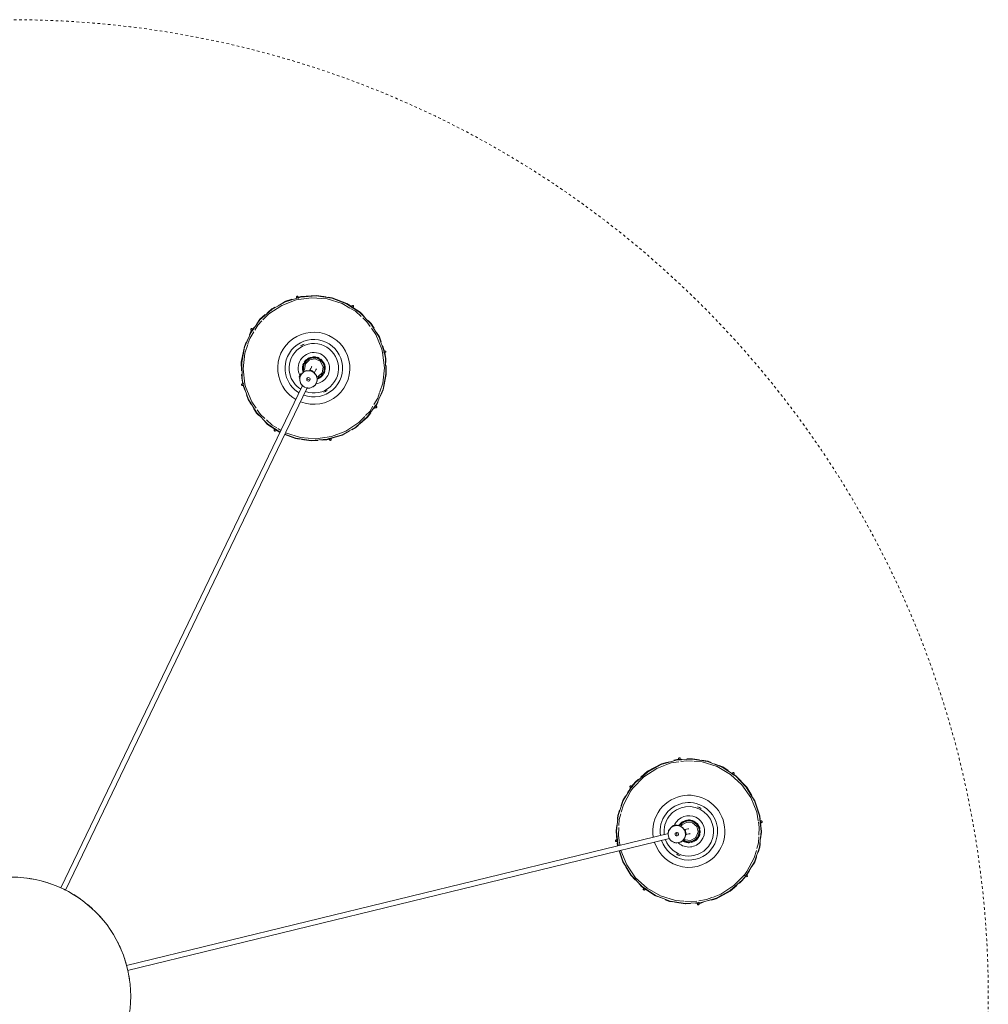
# Model space of a CAD drawing. Header units: millimetres. Extents: x 2868 to 10853, y -1210 to 7822.
# Tile 15 of 21: x 3998 to 5110, y 6585 to 7715. Entities that reach past the tile are written whole.
import ezdxf

# ---------------------------------------------------------------- set-up
doc = ezdxf.new("R2010")
doc.units = ezdxf.units.MM
doc.linetypes.add('Dash', pattern=[6, 3, -3])
doc.layers.add('A-ANNO-DIMS', color=7, linetype='Dash', lineweight=15, true_color=0xd2d2d2)
doc.layers.add('E-LITE-EQPM', color=7, linetype='Continuous', lineweight=20)

# ---------------------------------------------------------------- blocks, each defined once
blk = doc.blocks.new('62802-7L - 64314-44-7L SAMBA Black_ribbon beige pendant lamp ø450-7L-659210-Planta_PDF')
at = {"layer": 'E-LITE-EQPM'}
for p, q in [((133.2, -29.4), (755.3, -180.9)), ((753.9, -186.7), (132.1, -35.3)), ((785.4, -106.7), (787, -106.8)), ((787.1, -105.9), (786.9, -107.5)), ((788.9, -107.9), (789.1, -106.2)), ((61.8, -121.6), (339.4, -698.5)), ((725.2, -123.4), (726.2, -124.6)), ((727.9, -123.5), (726.8, -122.2)), ((334, -701.1), (56.5, -124.4)), ((843.2, -137.3), (841.7, -138.5)), ((843, -140), (844.4, -138.9)), ((843.5, -139), (847.4, -145.4)), ((844, -139.3), (847, -144.3)), ((697.5, -166.8), (699.1, -162.3)), ((693.8, -179.5), (695.8, -179.8)), ((695.8, -177.8), (694.1, -177.5)), ((694.9, -181.1), (695.8, -172.6)), ((695.2, -176), (695.6, -172.5)), ((698.3, -173.2), (697.6, -177.5)), ((753.9, -188.2), (753.7, -186.7)), ((772.6, -191.3), (771.7, -191.1)), ((773.1, -183.8), (773.3, -185.3)), ((773.2, -185.3), (774, -185.5)), ((759, -196), (759.3, -194.7)), ((759, -196), (761, -196.4)), ((759.5, -196.1), (759.8, -195)), ((761, -196.4), (762.9, -196.9)), ((762.4, -196.8), (762.7, -195.7)), ((763.2, -195.7), (762.9, -196.9)), ((767, -197.3), (766.3, -195.7)), ((768.7, -195.9), (768.4, -195)), ((860.7, -199.2), (858.7, -198.9)), ((858.7, -200.9), (860.4, -201.2)), ((711, -239.7), (707.1, -233.3)), ((710.5, -239.3), (707.5, -234.4)), ((711.6, -238.7), (710.1, -239.8)), ((711.3, -241.4), (712.9, -240.2)), ((826.7, -255.1), (827.7, -256.5)), ((827.3, -255.7), (827.1, -255.9)), ((829.3, -255.3), (828.2, -253.8)), ((765.7, -270.8), (765.5, -272.5)), ((767.4, -272.8), (767.7, -270.9)), ((769.2, -272), (767.5, -271.9)), ((313.7, -645), (318.2, -643.3)), ((364.8, -638.8), (364.4, -640.5)), ((366.4, -640.7), (366.8, -639.3)), ((301, -652), (308.1, -647.3)), ((301.5, -650.2), (302.4, -651.6)), ((304, -650.3), (303.2, -649.1)), ((305.1, -649), (308, -647.1)), ((309.2, -649.6), (305.5, -651.8)), ((415.9, -674.7), (416.9, -676)), ((417.6, -675.5), (416, -676.5)), ((417.1, -678.2), (418.6, -677.2)), ((265.9, -701.7), (268.4, -694.6)), ((265.9, -701), (267.8, -695.6)), ((264.8, -703), (266.7, -703.4)), ((266.9, -701.4), (265.2, -701)), ((330.2, -711), (331.3, -710.4)), ((330.2, -711), (331, -712.8)), ((330.4, -711.4), (331.4, -711)), ((332.9, -702.1), (334, -701)), ((331, -712.8), (331.9, -714.6)), ((331.7, -714.1), (332.7, -713.7)), ((333.1, -714), (331.9, -714.6)), ((334.2, -718), (335, -716.5)), ((336.4, -718.5), (336.9, -717.6)), ((342.4, -718.5), (342, -717.7)), ((348.5, -714.2), (347.4, -715.3)), ((347.4, -715.1), (347.8, -715.9)), ((427.8, -740.1), (425.3, -747.2)), ((427.8, -740.8), (426, -746.2)), ((426.8, -740.4), (428.5, -740.8)), ((428.9, -738.8), (427, -738.4)), ((276.4, -763.7), (275.1, -764.5)), ((276.1, -766.2), (277.7, -765.3)), ((277.8, -767.1), (276.8, -765.7)), ((392.2, -791.6), (391.3, -790.2)), ((327.3, -801.7), (326.8, -801.5)), ((327.4, -800.8), (327, -802.5)), ((328.9, -803), (329.4, -801)), ((389.6, -791.2), (390.5, -792.7))]:
    blk.add_line(p, q, dxfattribs=at)
at = {"layer": 'E-LITE-EQPM', "flags": 128}
for points in [[(697.7, -166.9), (702, -154.4), (711.3, -138.9), (723.8, -125.8), (738.9, -115.7), (755.7, -109.2), (773.6, -106.4), (791.6, -107.6), (809, -112.6), (824.9, -121.3), (838.5, -133.2), (843.1, -138.7)], [(771.5, -109), (762, -109.8), (744.9, -115.1), (729.4, -124), (716.2, -136), (706, -150.7), (699.3, -167.3)], [(730.7, -121), (738.6, -115.6), (747.8, -112)], [(750.2, -110.8), (755.1, -108.8), (758.7, -108.3)], [(752.8, -110.1), (755.5, -109), (762.3, -107.9)], [(761.3, -107.8), (773, -105.9), (779.3, -106.3)], [(768.6, -106.9), (773.3, -106.2), (778.3, -106.5)], [(786.6, -109.3), (779.8, -108.4), (772.9, -108.9)], [(784.7, -106.9), (791.4, -107.3), (794.3, -108.1)], [(803.6, -113.2), (797.5, -110.9), (788.6, -109.6)], [(789, -106.9), (791.2, -107), (794.3, -107.9)], [(799.9, -109.7), (808.8, -112.3), (815.3, -115.9)], [(803.3, -110.4), (808.6, -111.9), (824.6, -120.5), (832.3, -127.2)], [(718.7, -130.8), (723.6, -125.7), (726.1, -124.1)], [(720.2, -128.9), (723.2, -125.7), (725.7, -124)], [(727.4, -122.8), (738.3, -115.5), (740.8, -114.5)], [(841.5, -139.9), (829.1, -127), (814.2, -117.2), (804.3, -113.5)], [(822.2, -119.6), (824.7, -121), (830, -125.5)], [(705.1, -148.4), (710.8, -138.8), (716.1, -133.2)], [(708.6, -143), (711.1, -138.9), (714.5, -135.3)], [(834.8, -129.7), (838.4, -132.8), (842.9, -138.2)], [(835.4, -129.8), (838.3, -132.4), (842.9, -137.8)], [(843.1, -138.7), (852.5, -154.1), (858.3, -171.2), (860.3, -189.2), (858.4, -207.2), (852.6, -224.3), (843.2, -239.8), (830.7, -252.9), (815.7, -263), (798.8, -269.5), (781, -272.3), (762.9, -271.1), (745.5, -266.1), (729.7, -257.4), (716.1, -245.5), (711.5, -240)], [(854.8, -167.4), (852.3, -158.8), (843.8, -143.1), (841.5, -139.9)], [(697.3, -166.8), (701.4, -154.4), (703.6, -150.8)], [(700.8, -157.1), (701.7, -154.4), (705.3, -148.4)], [(849.8, -148.9), (852.9, -153.9), (854.9, -159.8)], [(851.1, -151.5), (852.6, -154), (854.9, -160.5)], [(857.6, -182.9), (857.2, -176), (855.3, -169.4)], [(856.7, -165.1), (858.7, -171), (859.1, -174.4)], [(856.9, -166.6), (858.5, -171.2), (859, -176)], [(694.3, -194), (693.8, -189.6), (694.8, -179.7)], [(711.5, -240), (702.1, -224.6), (696.2, -207.4), (694.2, -189.5), (696.1, -172.6)], [(697.4, -178.5), (696.4, -184.9), (696.9, -193.8)], [(755.2, -180.9), (756.8, -178.2), (759.9, -176.9)], [(761.1, -176.4), (762.6, -175.7), (765, -176.3)], [(766.5, -176.6), (768.7, -177.1), (770, -178.5)], [(770.4, -178.4), (777, -176.3), (783.8, -178.1), (787.6, -181.4)], [(770.9, -179.6), (772.9, -181.8), (773, -183.1)], [(772, -180.3), (773, -179.5), (779.4, -178.8), (785, -181.9), (785.8, -182.8)], [(694.8, -196.3), (694, -189.5), (694.3, -186.6)], [(756.1, -192.4), (754.1, -190.2), (754, -189)], [(787.6, -181.4), (790.2, -188), (789, -195), (784.3, -200.3), (777.6, -202.4), (770.7, -200.6), (767, -197.3)], [(771.9, -191.1), (770.2, -193.8), (767.1, -195.1)], [(785.8, -182.8), (788, -188.8), (786.4, -195), (781.5, -199.2), (775.1, -199.9), (769.5, -196.8), (768.7, -195.9)], [(776.6, -192.3), (774.8, -191.8), (772.6, -191.3)], [(774, -185.5), (777.4, -186.3), (778, -186.4)], [(857.1, -200.2), (858.2, -193.8), (857.7, -184.9)], [(860.3, -184.7), (860.8, -189.1), (859.7, -199)], [(859.8, -182.4), (860.5, -189.2), (860.2, -192.1)], [(697.6, -212.1), (696, -207.5), (695.5, -202.7)], [(697, -195.8), (697.4, -202.7), (699.2, -209.3)], [(759.2, -195.1), (758.3, -194.9), (757.1, -193.5)], [(766, -195.6), (764.5, -196.2), (763.1, -196)], [(783, -269.7), (792.6, -268.9), (809.7, -263.6), (825.1, -254.7), (838.3, -242.6), (848.5, -228), (855.2, -211.4), (856.9, -201.2)], [(859.3, -202.7), (858.9, -207.1), (853.1, -224.3), (850.9, -227.9)], [(859.6, -197.6), (858.6, -207.2), (855.5, -216.4)], [(697.8, -213.6), (695.8, -207.6), (695.4, -204.3)], [(699.8, -211.3), (702.2, -219.9), (710.8, -235.6), (713.1, -238.8)], [(703.4, -227.2), (701.9, -224.7), (699.7, -218.2)], [(704.7, -229.8), (701.7, -224.8), (699.7, -218.9)], [(853.7, -221.6), (852.8, -224.3), (849.2, -230.2)], [(849.5, -230.3), (843.8, -239.9), (831.3, -253), (828.9, -254.7)], [(845.9, -235.7), (843.5, -239.8), (840.2, -243.2)], [(719.2, -248.9), (716.2, -246.3), (711.6, -240.9)], [(719.7, -249), (716.1, -245.8), (711.7, -240.5)], [(713.1, -238.8), (725.5, -251.7), (740.4, -261.5), (750.2, -265.2)], [(835.7, -248), (831, -252.9), (828.5, -254.6)], [(751.3, -268.3), (745.9, -266.7), (730, -258.2), (722.3, -251.5)], [(732.3, -259.1), (729.8, -257.7), (724.5, -253.1)], [(823.9, -257.7), (815.9, -263.1), (806.8, -266.7)], [(822.5, -259), (816.3, -263.2), (812.3, -264.8)], [(754.8, -269), (745.7, -266.4), (739.2, -262.8)], [(750.9, -265.5), (757.1, -267.8), (765.9, -269.1)], [(769.9, -271.8), (763.1, -271.4), (760.2, -270.5)], [(765.5, -271.8), (763.4, -271.7), (760.2, -270.8)], [(768, -269.4), (774.8, -270.3), (781.7, -269.8)], [(801.8, -268.6), (799.1, -269.7), (792.2, -270.8)], [(803.1, -268.4), (799.4, -269.9), (793.9, -270.7)], [(789.5, -271.5), (781.5, -272.7), (775.2, -272.4)], [(785.9, -271.8), (781.2, -272.5), (776.3, -272.2)], [(313.5, -644.8), (325.8, -640.1), (329.9, -639.5)], [(313.7, -645.2), (326.1, -640.5), (344, -637.9), (362.1, -639.3), (379.4, -644.5), (395.2, -653.3), (408.6, -665.4), (419.2, -680.1), (426.3, -696.7), (429.6, -714.5), (429.1, -732.6), (427.8, -739.6)], [(405.3, -665.5), (398.6, -658.6), (383.7, -648.7), (367, -642.4), (349.3, -639.9), (331.5, -641.3), (314.5, -646.6)], [(323.4, -641.3), (326, -640.3), (332.8, -639.3)], [(332.7, -639.1), (343.7, -637.5), (351.4, -638)], [(339.1, -638.4), (343.9, -637.7), (348.8, -638.1)], [(355, -638.5), (361.9, -639), (364.8, -639.9)], [(357.4, -638.4), (361.8, -638.7), (364.8, -639.6)], [(366.4, -640.1), (379.2, -643.9), (381.5, -645.2)], [(370.1, -641.5), (379.3, -644.2), (387.9, -649)], [(266, -702.2), (271.9, -685.1), (281.5, -669.7), (294.1, -656.8), (308.2, -647.5)], [(289.1, -661.6), (293.9, -656.7), (296.4, -655)], [(290.6, -659.7), (293.7, -656.5), (302, -651)], [(304.6, -652.3), (299, -655.5), (292.4, -661.5)], [(390.4, -650.1), (395, -652.7), (397.8, -655.1)], [(392.6, -651.7), (395.1, -653.1), (400.3, -657.7)], [(278.7, -673.8), (281.3, -669.7), (284.7, -666.2)], [(290.7, -663.1), (285.8, -667.6), (282, -673.1)], [(399.7, -656.9), (408.6, -664.7), (412.3, -669.8)], [(405.1, -661.9), (408.6, -665.1), (411.5, -669.1)], [(414.5, -677.2), (411, -671.4), (406.4, -666.6)], [(280.7, -674.9), (275.6, -682.3), (268.9, -698.8), (267.9, -702.6)], [(277.7, -674.9), (281, -669.5), (283.4, -667.1)], [(415.3, -674.3), (419.2, -679.8), (420.4, -682.6)], [(417.9, -677.5), (419.3, -679.4), (420.6, -682.4)], [(269.6, -690.5), (271.5, -685), (274.8, -679.7)], [(270.8, -687.8), (271.7, -685.1), (275.3, -679.2)], [(422.4, -693), (420.3, -686.7), (415.7, -679.1)], [(422.7, -687.7), (426.4, -696.4), (427.8, -703.7)], [(339.4, -698.4), (342.5, -698), (345.5, -699.6)], [(346.6, -700.1), (348, -700.9), (349.2, -703.2)], [(425.8, -739.1), (427.9, -721.4), (426, -703.6), (422.7, -693.7)], [(424.3, -690.9), (426.6, -696), (430.1, -713.8), (429.8, -724)], [(264, -713.8), (264.1, -709.9), (265.4, -702.8)], [(427.8, -739.6), (421.8, -756.7), (412.3, -772), (399.6, -785), (384.5, -794.9), (367.6, -801.3), (349.7, -803.9), (331.7, -802.5), (314.3, -797.3), (298.6, -788.4), (285.1, -776.4), (274.5, -761.7), (267.4, -745.1), (264.1, -727.3), (264.7, -709.2), (266, -702.2)], [(264.3, -714.2), (264.4, -709.5), (265.7, -702.7)], [(267.9, -702.6), (265.8, -720.4), (267.7, -738.2), (271.1, -748.1)], [(331, -710.6), (330.6, -709.8), (330.8, -707.9)], [(331.1, -706.5), (331.5, -703.6), (332.3, -702.7)], [(350.4, -709.8), (349.9, -712.7), (349, -713.7)], [(349.9, -704.6), (350.9, -706.5), (350.6, -708.4)], [(350.5, -711.1), (351.8, -711.3), (356.4, -715.8), (357.5, -722.2), (357.3, -723.3)], [(351, -708.6), (356.7, -712.4), (359.7, -718.8), (359.5, -723.8)], [(429.3, -711.4), (429.8, -714.2), (429.6, -721.2)], [(269.4, -750.9), (267.2, -745.8), (263.7, -728), (263.9, -717.8)], [(264.4, -730.4), (263.9, -727.6), (264.1, -720.6)], [(334.9, -716.1), (333.4, -715.4), (332.8, -714.2)], [(359.5, -723.8), (356.1, -730), (350, -733.5), (342.9, -733.3), (337, -729.4), (334, -722.9), (334.2, -718)], [(342.1, -717.8), (339, -718.3), (336, -716.7)], [(357.3, -723.3), (354.1, -728.9), (348.3, -731.6), (341.9, -730.5), (337.4, -725.9), (336.2, -719.6), (336.4, -718.5)], [(344.2, -722.2), (343.3, -720.5), (342.4, -718.5)], [(347.8, -715.9), (349.3, -719.1), (349.6, -719.6)], [(429.5, -727.6), (429.3, -732.3), (428.1, -739.1)], [(429.7, -728), (429.6, -731.9), (428.4, -739)], [(271.1, -754.1), (267.3, -745.4), (265.9, -738.1)], [(413, -766.9), (418.1, -759.5), (424.8, -742.9), (425.8, -739.1)], [(271.3, -748.8), (273.4, -755.1), (278, -762.7)], [(423, -754), (422, -756.7), (418.4, -762.6)], [(424.2, -751.3), (422.2, -756.8), (419, -762.1)], [(275.7, -764.1), (274.4, -762.4), (273.1, -759.4)], [(278.4, -767.5), (274.5, -762), (273.3, -759.2)], [(279.2, -764.6), (282.7, -770.4), (287.3, -775.2)], [(415, -768), (412.5, -772.1), (409.1, -775.6)], [(416, -766.9), (412.7, -772.3), (410.5, -774.6)], [(291.1, -782.4), (285.1, -777.1), (281.4, -772)], [(288.7, -779.9), (285.1, -776.7), (282.2, -772.7)], [(288.4, -776.3), (295.1, -783.2), (310, -793.1), (326.7, -799.4), (344.4, -801.9), (362.2, -800.5), (379.3, -795.2), (388.3, -790)], [(403, -778.7), (407.9, -774.2), (411.7, -768.7)], [(301.1, -790.1), (298.6, -788.7), (293.4, -784.1)], [(302.1, -791), (298.7, -789.1), (294.5, -785.4)], [(392.7, -789.8), (384.7, -795), (375.5, -798.5)], [(389.1, -789.5), (394.8, -786.3), (401.4, -780.2)], [(403.1, -782.1), (400.1, -785.3), (391.7, -790.8)], [(404.6, -780.2), (399.8, -785.1), (397.3, -786.7)], [(323.6, -800.3), (314.4, -797.6), (305.8, -792.7)], [(321.8, -800), (314.5, -797.9), (310.8, -795.8)], [(338.6, -803.3), (331.8, -802.8), (328.9, -801.9)], [(361, -802.7), (350, -804.3), (331.9, -803.1), (328.9, -802.2)], [(370.5, -800.4), (367.8, -801.5), (360.9, -802.5)], [(388.6, -792.8), (384.9, -795.2), (368, -801.7), (363.8, -802.3)], [(354.6, -803.4), (349.8, -804.1), (345, -803.7)]]:
    blk.add_lwpolyline(points, dxfattribs=at)
at = {"layer": 'E-LITE-EQPM'}
for centre, radius, start, end in [((0, 0), 136.7, 349.3415, 352.192), ((0, 0), 136.7, 341.0703, 344.2892), ((0, 0), 136.7, 333.0539, 336.4727), ((0, 0), 136.7, 325.0727, 328.4961), ((0, 0), 136.7, 317.201, 320.7285), ((0, 0), 136.7, 309.2715, 312.799), ((0, 0), 136.7, 301.4387, 304.9273), ((788.1, -106), 1, 352.6014, 172.6014), ((788.1, -106), 1, 172.6014, 352.6014), ((0, 0), 136.7, 293.5273, 296.9461), ((726, -122.8), 1, 37.6014, 217.6014), ((726, -122.8), 1, 217.6014, 37.6014), ((0, 0), 136.7, 277.84, 280.5259), ((0, 0), 136.7, 285.7108, 288.9297), ((843.8, -138.1), 1, 127.6014, 307.6014), ((843.8, -138.1), 1, 307.6014, 127.6014), ((777.3, -189.3), 41.4, 37.6014, 162.1465), ((777.3, -189.3), 33, 37.6014, 161.0901), ((777.3, -189.3), 41.4, 217.6014, 37.6014), ((777.3, -189.3), 28.4, 37.6014, 160.1846), ((777.3, -189.3), 33, 217.6014, 37.6014), ((777.3, -189.3), 29.8, 109.6014, 118.6014), ((694, -178.5), 1, 82.6014, 262.6014), ((694, -178.5), 1, 262.6014, 82.6014), ((763.5, -186), 10, 346.3093, 166.3093), ((777.3, -189.3), 28.4, 217.6014, 37.6014), ((763.5, -186), 10.3, 106.3093, 108.3669), ((777.3, -189.3), 18, 217.6014, 37.6014), ((777.3, -189.3), 18, 37.6014, 131.2683), ((777.3, -189.3), 13, 82.6014, 121.851), ((777.3, -189.3), 12, 37.6014, 120.722), ((777.3, -189.3), 12.1, 37.6014, 120.7467), ((777.3, -189.3), 13.1, 106.6673, 117.6014), ((777.3, -189.3), 13.1, 87.6014, 97.6014), ((777.3, -189.3), 13.1, 67.6014, 77.6014), ((777.3, -189.3), 13, 37.6014, 60.1014), ((777.3, -189.3), 13.1, 37.6014, 57.6014), ((777.3, -189.3), 41.4, 170.4646, 217.6014), ((777.3, -189.3), 33, 171.5201, 217.6014), ((777.3, -189.3), 28.4, 172.4409, 217.6014), ((763.5, -186), 10, 166.3093, 346.3093), ((763.5, -186), 2, 166.3093, 346.3093), ((763.5, -186), 2, 166.3093, 346.3093), ((763.5, -186), 2, 346.3093, 166.3093), ((763.5, -186), 2, 346.3093, 166.3093), ((777.3, -189.3), 12, 217.6014, 37.6014), ((777.3, -189.3), 12.1, 217.6014, 37.6014), ((777.3, -189.3), 3, 244.6688, 256.3093), ((777.3, -189.3), 3, 76.3093, 87.8478), ((777.3, -189.3), 3, 61.3093, 76.3093), ((777.3, -189.3), 13, 15.1014, 37.6014), ((777.3, -189.3), 13.1, 17.6014, 37.6014), ((777.3, -189.3), 13.1, 357.6014, 7.6014), ((777.3, -189.3), 18, 203.7959, 217.6014), ((777.3, -189.3), 13.1, 210.4095, 217.6014), ((777.3, -189.3), 13, 210.7097, 217.6014), ((763.5, -186), 10.3, 286.3093, 288.3669), ((777.3, -189.3), 12.1, 211.154, 217.6014), ((777.3, -189.3), 13.1, 217.6014, 237.6014), ((777.3, -189.3), 12, 211.157, 217.6014), ((777.3, -189.3), 13, 217.6014, 240.1014), ((777.3, -189.3), 13.1, 247.6014, 257.6014), ((777.3, -189.3), 13, 262.6014, 330.1014), ((777.3, -189.3), 3, 256.3093, 271.3093), ((777.3, -189.3), 13.1, 267.6014, 277.6014), ((777.3, -189.3), 13.1, 286.683, 297.6014), ((777.3, -189.3), 13.1, 317.6014, 328.5356), ((777.3, -189.3), 13.1, 337.6014, 347.6014), ((860.6, -200.2), 1, 82.6014, 262.6014), ((860.6, -200.2), 1, 262.6014, 82.6014), ((777.3, -189.3), 29.8, 289.6014, 298.6014), ((710.7, -240.6), 1, 127.6014, 307.6014), ((710.7, -240.6), 1, 307.6014, 127.6014), ((828.5, -255.9), 1, 37.6014, 217.6014), ((828.5, -255.9), 1, 217.6014, 37.6014), ((766.5, -272.7), 1, 352.6014, 172.6014), ((766.5, -272.7), 1, 172.6014, 352.6014), ((365.8, -639), 1, 346.9868, 166.9868), ((365.8, -639), 1, 166.9868, 346.9868), ((302.4, -649.6), 1, 31.9868, 211.9868), ((302.4, -649.6), 1, 211.9868, 31.9868), ((418.1, -676.4), 1, 121.9868, 301.9868), ((418.1, -676.4), 1, 301.9868, 121.9868), ((346.9, -720.9), 41.4, 119.8499, 166.9868), ((346.9, -720.9), 41.4, 346.9868, 111.5318), ((346.9, -720.9), 33, 346.9868, 110.4755), ((346.9, -720.9), 33, 120.9054, 166.9868), ((346.9, -720.9), 28.4, 121.8263, 166.9868), ((340.7, -708.1), 10, 115.6947, 295.6947), ((340.7, -708.1), 10, 295.6947, 115.6947), ((346.9, -720.9), 28.4, 346.9868, 109.5699), ((340.7, -708.1), 10.3, 55.6947, 57.7523), ((346.9, -720.9), 29.8, 58.9868, 67.9868), ((265, -702), 1, 76.9868, 256.9868), ((265, -702), 1, 256.9868, 76.9868), ((346.9, -720.9), 41.4, 166.9868, 346.9868), ((340.7, -708.1), 2, 115.6947, 295.6947), ((340.7, -708.1), 2, 115.6947, 295.6947), ((340.7, -708.1), 2, 295.6947, 115.6947), ((340.7, -708.1), 2, 25.7388, 115.6947), ((340.7, -708.1), 2, 295.6947, 25.5688), ((346.9, -720.9), 18, 346.9868, 80.6536), ((346.9, -720.9), 12, 346.9868, 70.1073), ((346.9, -720.9), 13, 31.9868, 71.2364), ((346.9, -720.9), 12.1, 346.9868, 70.132), ((346.9, -720.9), 13.1, 56.0526, 66.9868), ((346.9, -720.9), 13.1, 36.9868, 46.9868), ((346.9, -720.9), 29.8, 22.9868, 23.2822), ((346.9, -720.9), 33, 166.9868, 346.9868), ((346.9, -720.9), 28.4, 166.9868, 346.9868), ((346.9, -720.9), 18, 166.9868, 346.9868), ((346.9, -720.9), 18, 153.1812, 166.9868), ((346.9, -720.9), 13.1, 166.9868, 186.9868), ((346.9, -720.9), 13, 166.9868, 189.4868), ((346.9, -720.9), 13.1, 159.7948, 166.9868), ((346.9, -720.9), 13, 160.095, 166.9868), ((346.9, -720.9), 12, 166.9868, 346.9868), ((346.9, -720.9), 12.1, 166.9868, 346.9868), ((340.7, -708.1), 10.3, 235.6947, 237.7523), ((346.9, -720.9), 12.1, 160.5394, 166.9868), ((346.9, -720.9), 12, 160.5423, 166.9868), ((346.9, -720.9), 3, 194.202, 205.6947), ((346.9, -720.9), 3, 205.6947, 217.5376), ((346.9, -720.9), 3, 25.6947, 37.3906), ((346.9, -720.9), 3, 10.6947, 25.6947), ((346.9, -720.9), 13.1, 16.9868, 26.9868), ((346.9, -720.9), 13, 346.9868, 9.4868), ((346.9, -720.9), 13.1, 346.9868, 6.9868), ((346.9, -720.9), 13.1, 196.9868, 206.9868), ((346.9, -720.9), 13, 211.9868, 279.4868), ((346.9, -720.9), 13.1, 216.9868, 226.9868), ((346.9, -720.9), 13.1, 236.0684, 246.9868), ((346.9, -720.9), 13.1, 266.9868, 277.9209), ((346.9, -720.9), 13.1, 286.9868, 296.9868), ((346.9, -720.9), 13, 301.9868, 303.0044), ((346.9, -720.9), 13.1, 306.9868, 316.9868), ((346.9, -720.9), 13, 324.4868, 346.9868), ((346.9, -720.9), 13.1, 326.9868, 346.9868), ((428.7, -739.8), 1, 76.9868, 256.9868), ((428.7, -739.8), 1, 256.9868, 76.9868), ((346.9, -720.9), 29.8, 238.9868, 247.9868), ((275.6, -765.4), 1, 121.9868, 301.9868), ((275.6, -765.4), 1, 301.9868, 121.9868), ((391.4, -792.1), 1, 31.9868, 211.9868), ((327.9, -802.7), 1, 346.9868, 166.9868), ((391.4, -792.1), 1, 211.9868, 31.9868), ((327.9, -802.7), 1, 166.9868, 346.9868)]:
    blk.add_arc(centre, radius, start, end, dxfattribs=at)
for centre, major_axis, ratio, start_param, end_param in [((788.1, -106), (-0.992, 0.129), 0.999647, 4.188673, 6.283185), ((788.1, -106), (-0.992, 0.129), 0.999647, 0.000353, 0.785575), ((788.1, -106), (-0.992, 0.129), 0.999647, 1.047315, 2.356018), ((788.1, -106), (-0.992, 0.129), 0.999647, 3.141593, 3.926814), ((788.1, -106), (-0.992, 0.129), 0.999647, 2.617759, 3.14124), ((726, -122.8), (0.792, 0.61), 0.999647, 1.832655, 3.141593), ((726, -122.8), (0.792, 0.61), 0.999647, 0.261505, 1.570796), ((726, -122.8), (0.792, 0.61), 0.999647, 3.403686, 4.694223), ((726, -122.8), (0.792, 0.61), 0.999647, 4.97413, 6.282832), ((843.8, -138.1), (-0.61, 0.792), 0.999647, 0.262093, 1.55263), ((843.8, -138.1), (-0.61, 0.792), 0.999647, 3.141593, 6.283185), ((843.8, -138.1), (-0.61, 0.792), 0.999647, 1.832537, 3.14124), ((694, -178.5), (0.129, 0.992), 0.999647, 1.04708, 2.356371), ((694, -178.5), (0.129, 0.992), 0.999647, 0, 0.785222), ((694, -178.5), (0.129, 0.992), 0.999647, 2.618229, 3.141593), ((694, -178.5), (0.129, 0.992), 0.999647, 3.141946, 3.927167), ((694, -178.5), (0.129, 0.992), 0.999647, 5.759351, 6.282832), ((694, -178.5), (0.129, 0.992), 0.999647, 4.188908, 5.497611), ((763.5, -186), (0.71, 2.91), 0.038955, 1.570796, 2.30144), ((763.5, -186), (0.71, 2.91), 0.038955, 0.840153, 1.570796), ((860.6, -200.2), (0.129, 0.992), 0.999647, 1.047315, 2.356018), ((860.6, -200.2), (0.129, 0.992), 0.999647, 0.000353, 0.785575), ((860.6, -200.2), (0.129, 0.992), 0.999647, 2.617759, 3.14124), ((860.6, -200.2), (0.129, 0.992), 0.999647, 3.141593, 3.926814), ((860.6, -200.2), (0.129, 0.992), 0.999647, 5.759822, 6.283185), ((860.6, -200.2), (0.129, 0.992), 0.999647, 4.188673, 5.497964), ((710.7, -240.6), (-0.61, 0.792), 0.999647, 0, 3.141593), ((710.7, -240.6), (-0.61, 0.792), 0.999647, 4.97413, 6.282832), ((710.7, -240.6), (-0.61, 0.792), 0.999647, 3.403686, 4.694223), ((828.5, -255.9), (0.792, 0.61), 0.999647, 2.094277, 2.617759), ((828.5, -255.9), (0.792, 0.61), 0.999647, 2.879499, 3.14124), ((828.5, -255.9), (0.792, 0.61), 0.999647, 3.141593, 4.712389), ((828.5, -255.9), (0.792, 0.61), 0.999647, 0.000353, 1.273673), ((828.5, -255.9), (0.792, 0.61), 0.999647, 4.974247, 6.283185), ((766.5, -272.7), (-0.992, 0.129), 0.999647, 0, 0.785222), ((766.5, -272.7), (-0.992, 0.129), 0.999647, 5.759351, 6.282832), ((766.5, -272.7), (-0.992, 0.129), 0.999647, 4.188908, 5.497611), ((766.5, -272.7), (-0.992, 0.129), 0.999647, 1.04708, 3.141593), ((766.5, -272.7), (-0.992, 0.129), 0.999647, 3.141946, 3.927167), ((365.8, -639), (-0.974, 0.225), 0.999647, 0.000353, 0.785575), ((365.8, -639), (-0.974, 0.225), 0.999647, 5.759822, 6.283185), ((365.8, -639), (-0.974, 0.225), 0.999647, 4.188673, 5.497964), ((365.8, -639), (-0.974, 0.225), 0.999647, 1.309056, 1.570796), ((365.8, -639), (-0.974, 0.225), 0.999647, 1.576623, 3.14124), ((365.8, -639), (-0.974, 0.225), 0.999647, 3.403098, 3.926814), ((302.4, -649.6), (0.848, 0.53), 0.999647, 1.832655, 3.141593), ((302.4, -649.6), (0.848, 0.53), 0.999647, 3.367601, 6.282832), ((302.4, -649.6), (0.848, 0.53), 0.999647, 0, 1.570796), ((418.1, -676.4), (-0.53, 0.848), 0.999647, 0.000353, 3.14124), ((418.1, -676.4), (-0.53, 0.848), 0.999647, 3.141593, 6.283185), ((265, -702), (0.225, 0.974), 0.999647, 0, 3.141593), ((265, -702), (0.225, 0.974), 0.999647, 3.141946, 3.928833), ((265, -702), (0.225, 0.974), 0.999647, 4.718216, 6.282832), ((265, -702), (0.225, 0.974), 0.999647, 4.188908, 4.712389), ((340.7, -708.1), (2.7, 1.3), 0.038955, 1.570796, 2.30144), ((340.7, -708.1), (2.7, 1.3), 0.038955, 0.840153, 1.570796), ((428.7, -739.8), (0.225, 0.974), 0.999647, 1.576623, 3.14124), ((428.7, -739.8), (0.225, 0.974), 0.999647, 1.047315, 1.570796), ((428.7, -739.8), (0.225, 0.974), 0.999647, 0.523834, 0.785575), ((428.7, -739.8), (0.225, 0.974), 0.999647, 3.22362, 6.283185), ((428.7, -739.8), (0.225, 0.974), 0.999647, 0.000353, 0.262093), ((275.6, -765.4), (-0.53, 0.848), 0.999647, 0, 3.141593), ((275.6, -765.4), (-0.53, 0.848), 0.999647, 3.141946, 6.282832), ((391.4, -792.1), (0.848, 0.53), 0.999647, 0.262093, 3.14124), ((327.9, -802.7), (-0.974, 0.225), 0.999647, 6.021092, 6.282832), ((327.9, -802.7), (-0.974, 0.225), 0.999647, 5.23587, 5.497611), ((327.9, -802.7), (-0.974, 0.225), 0.999647, 3.141946, 4.188908), ((391.4, -792.1), (0.848, 0.53), 0.999647, 3.141593, 4.712389), ((391.4, -792.1), (0.848, 0.53), 0.999647, 4.974247, 5.497964), ((391.4, -792.1), (0.848, 0.53), 0.999647, 5.534296, 6.283185), ((327.9, -802.7), (-0.974, 0.225), 0.999647, 0, 3.141593)]:
    blk.add_ellipse(centre, major_axis=major_axis, ratio=ratio, start_param=start_param, end_param=end_param, dxfattribs=at)
for points, knots in [([(754.8, -181.1), (754.9, -180.8), (755.2, -180.5), (755.4, -180.1), (755.5, -180), (755.6, -179.8), (755.7, -179.7), (755.8, -179.7), (755.8, -179.6), (755.8, -179.6)], [0.4285714, 0.4285714, 0.4285714, 0.4285714, 0.5714286, 0.6785714, 0.7321429, 0.7857143, 0.8392857, 0.8928571, 1, 1, 1, 1]), ([(753.7, -188.1), (753.7, -188.1), (753.7, -188), (753.6, -187.5), (753.5, -186.8), (753.5, -186.2), (753.5, -186.1)], [0, 0, 0, 0, 0.1428571, 0.2857143, 0.5714286, 0.6099727, 0.6099727, 0.6099727, 0.6099727]), ([(772.2, -190.9), (772.1, -191.1), (771.9, -191.5), (771.6, -191.8), (771.5, -192), (771.4, -192.1), (771.3, -192.2), (771.3, -192.3), (771.2, -192.4), (771.2, -192.4)], [0.4285714, 0.4285714, 0.4285714, 0.4285714, 0.5714286, 0.6785714, 0.7321429, 0.7857143, 0.8392857, 0.8928571, 1, 1, 1, 1]), ([(773.7, -188.5), (773.6, -188.8), (773.4, -189.5), (773.2, -190.4), (772.9, -191), (772.7, -191.3), (772.6, -191.3), (772.5, -191.2), (772.5, -191.2)], [0, 0, 0, 0, 0.1111111, 0.2222222, 0.3333333, 0.4444444, 0.5138889, 0.5555556, 0.5555556, 0.5555556, 0.5555556]), ([(773.3, -183.9), (773.3, -183.9), (773.3, -184), (773.4, -184.4), (773.5, -185), (773.5, -185.4)], [0, 0, 0, 0, 0.1428571, 0.2857143, 0.5242813, 0.5242813, 0.5242813, 0.5242813]), ([(773.7, -188.5), (773.8, -188), (774.1, -186.9), (774.1, -185.9), (774.1, -185.5), (774, -185.4), (773.9, -185.5)], [-1, -1, -1, -1, -0.8333333, -0.6666667, -0.5555556, -0.4444444, -0.4444444, -0.4444444, -0.4444444]), ([(761.1, -195.7), (761, -195.7), (760.9, -195.6), (760.6, -195.6), (760.2, -195.5), (759.9, -195.3), (759.6, -195.2), (759.3, -195.1), (759.3, -195), (759.3, -195)], [0.5138889, 0.5138889, 0.5138889, 0.5138889, 0.5486111, 0.5833333, 0.6527778, 0.7222222, 0.7916667, 0.8611111, 1, 1, 1, 1]), ([(763.1, -196), (763.1, -196), (763.1, -196), (763, -196), (762.9, -196), (762.7, -196), (762.4, -195.9), (762.1, -195.9), (761.8, -195.9), (761.5, -195.8), (761.2, -195.7), (761.1, -195.7)], [0, 0, 0, 0, 0.0555556, 0.1111111, 0.1666667, 0.2222222, 0.2777778, 0.3333333, 0.3888889, 0.4444444, 0.5138889, 0.5138889, 0.5138889, 0.5138889]), ([(332.9, -701.9), (332.9, -701.9), (332.9, -701.8), (333.3, -701.5), (333.7, -701), (334.1, -700.6)], [0, 0, 0, 0, 0.1428571, 0.2857143, 0.5714286, 0.5714286, 0.5714286, 0.5714286]), ([(338.8, -698.3), (339.1, -698.3), (339.6, -698.2), (340.1, -698.2), (340.3, -698.1), (340.5, -698.1), (340.6, -698.1), (340.7, -698.1), (340.7, -698.1), (340.7, -698.1)], [0.3900273, 0.3900273, 0.3900273, 0.3900273, 0.5714286, 0.6785714, 0.7321429, 0.7857143, 0.8392857, 0.8928571, 1, 1, 1, 1]), ([(331.7, -712.4), (331.6, -712.3), (331.6, -712.2), (331.5, -711.9), (331.3, -711.6), (331.2, -711.3), (331.1, -711), (331, -710.7), (331, -710.6), (331, -710.6)], [0.5138889, 0.5138889, 0.5138889, 0.5138889, 0.5486111, 0.5833333, 0.6527778, 0.7222222, 0.7916667, 0.8611111, 1, 1, 1, 1]), ([(332.8, -714.2), (332.8, -714.2), (332.7, -714.2), (332.7, -714.1), (332.6, -714), (332.5, -713.8), (332.3, -713.6), (332.2, -713.4), (332, -713.1), (331.8, -712.8), (331.7, -712.5), (331.7, -712.4)], [0, 0, 0, 0, 0.0555556, 0.1111111, 0.1666667, 0.2222222, 0.2777778, 0.3333333, 0.3888889, 0.4444444, 0.5138889, 0.5138889, 0.5138889, 0.5138889]), ([(342.2, -718), (342, -718.1), (341.7, -718.1), (341.4, -718.1), (341.1, -718.1), (341, -718.1), (340.8, -718.1), (340.7, -718.1), (340.7, -718.1), (340.7, -718.1)], [0.475714, 0.475714, 0.475714, 0.475714, 0.5714286, 0.6785714, 0.7321429, 0.7857143, 0.8392857, 0.8928571, 1, 1, 1, 1]), ([(345.3, -717.6), (345, -717.7), (344.3, -718), (343.5, -718.4), (342.8, -718.6), (342.4, -718.6), (342.4, -718.5), (342.4, -718.4), (342.4, -718.4)], [0, 0, 0, 0, 0.1111111, 0.2222222, 0.3333333, 0.4444444, 0.5138889, 0.5555556, 0.5555556, 0.5555556, 0.5555556]), ([(345.3, -717.6), (345.7, -717.4), (346.7, -716.9), (347.5, -716.3), (347.8, -716), (347.8, -715.9), (347.7, -715.8)], [-1, -1, -1, -1, -0.8333333, -0.6666667, -0.5555556, -0.4444444, -0.4444444, -0.4444444, -0.4444444]), ([(348.6, -714.4), (348.6, -714.4), (348.5, -714.4), (348.2, -714.8), (347.7, -715.3), (347.4, -715.6)], [0, 0, 0, 0, 0.1428571, 0.2857143, 0.5714286, 0.5714286, 0.5714286, 0.5714286])]:
    blk.add_open_spline(points, degree=3, knots=knots, dxfattribs=at)

msp = doc.modelspace()

# ---------------------------------------------------------------- linework, layer by layer
at = {"layer": 'A-ANNO-DIMS', "color": 7, "true_color": 0xf0f0f0}
msp.add_circle((3988.6, 6594.1), 1121, dxfattribs=at)
at = {"layer": 'E-LITE-EQPM'}
msp.add_arc((3988.6, 6594.1), 136.7, 270, 90, dxfattribs=at)

# ---------------------------------------------------------------- block references
at = {"layer": 'E-LITE-EQPM', "extrusion": (0, 0, -1), "rotation": 179.9999950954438}
msp.add_blockref('62802-7L - 64314-44-7L SAMBA Black_ribbon beige pendant lamp ø450-7L-659210-Planta_PDF', (-3988.6, 6594.1), dxfattribs=at)

doc.saveas('drawing.dxf')
